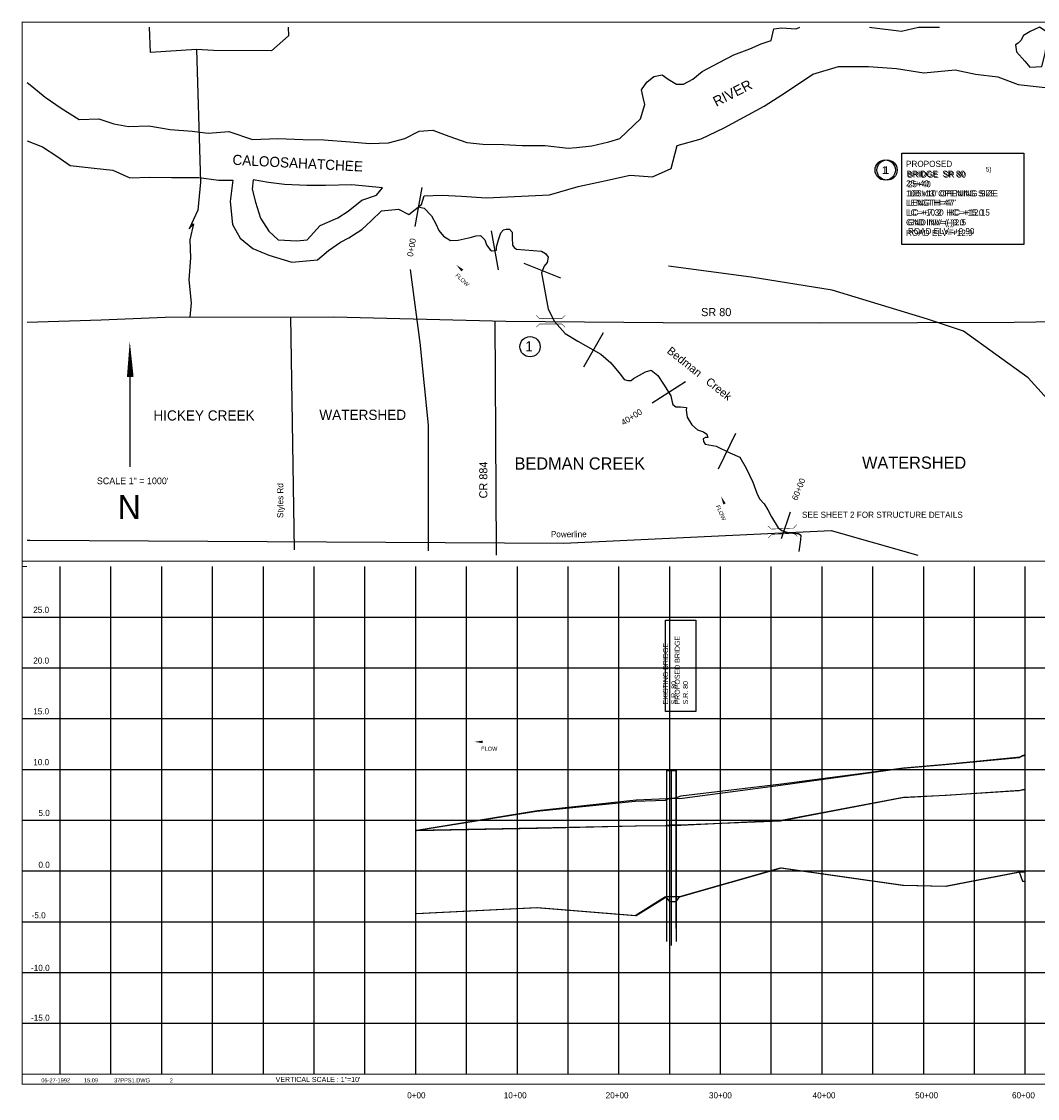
# Model space of a CAD drawing. Extents: x 298836 to 314846, y 856075 to 866795.
# Tile 1 of 2: x 298836 to 308836, y 856190 to 866795. Entities that reach past the tile are written whole.
import ezdxf
from ezdxf.enums import TextEntityAlignment as Align

# ---------------------------------------------------------------- set-up
doc = ezdxf.new("R2010")
doc.units = 0
doc.header["$LTSCALE"] = 800
for name, pattern in [('DASHED', [0]), ('DIVIDE', [0]), ('STREAM', [0])]:
    doc.linetypes.add(name, pattern=pattern)
doc.layers.get('0').update_dxf_attribs({"linetype": 'CONTINUOUS'})
for name, color, linetype in [('BORDER', 1, 'CONTINUOUS'), ('EXISTING', 7, 'CONTINUOUS'), ('GRID', 2, 'CONTINUOUS'), ('MAJROADS', 9, 'CONTINUOUS'), ('MINROADS', 7, 'CONTINUOUS'), ('POWERLINES', 14, 'DIVIDE'), ('PROPOSED', 7, 'CONTINUOUS'), ('STATIONS', 7, 'CONTINUOUS'), ('STRUCTTEXT', 7, 'CONTINUOUS'), ('STRUCTURES', 1, 'CONTINUOUS'), ('TEXT', 7, 'CONTINUOUS'), ('TRUNKS', 5, 'STREAM'), ('WATER', 4, 'CONTINUOUS'), ('WSHEDS', 3, 'CONTINUOUS')]:
    doc.layers.add(name, color=color, linetype=linetype)

# ---------------------------------------------------------------- blocks, each defined once
blk = doc.blocks.new('BRIDGE')
at = {"layer": 'STRUCTURES', "color": 0, "const_width": 20}
for points in [[(-234, -534), (-101, -402), (-101, 496), (-234, 629)], [(244, -534), (112, -402), (112, 496), (244, 629)]]:
    blk.add_lwpolyline(points, dxfattribs=at)
blk = doc.blocks.new('LOGON')
at = {"color": 0}
blk.add_attdef('DATE', text='', height=1, dxfattribs=at).set_placement((-1.87, 1.76), align=Align.RIGHT)
for tag, p in [('TIME', (1.56, 1.76)), ('DRAWING', (8.97, 1.76)), ('OPERATOR', (22.66, 1.76))]:
    blk.add_attdef(tag, p, '', height=1, dxfattribs=at)
blk = doc.blocks.new('FLARROW')
at = {"color": 0}
blk.add_lwpolyline([(-0.28, 0.019, 0, 0.05, 0), (-0.112, 0.019, 0, 0, -0.087559), (-0.012, 0.001, 0, 0, 0.245722), (0.075, 0.013, 0, 0, -0.309425), (0.212, 0.015, 0, 0, 0), (0.278, 0.013, 0, 0, 0)], format="xyseb", dxfattribs=at)
blk.add_text('FLOW', height=0.08, dxfattribs=at).set_placement((0.015, -0.157), align=Align.CENTER)

msp = doc.modelspace()

# ---------------------------------------------------------------- linework, layer by layer
at = {"layer": 'BORDER', "color": 0, "const_width": 10}
msp.add_lwpolyline([(298841, 856330), (314841, 856330), (314841, 866790), (298841, 866790)], close=True, dxfattribs=at)
for points in [[(298841, 861480), (314841, 861480)], [(298841, 861430), (298891, 861430)], [(298841, 856430), (314841, 856430)]]:
    msp.add_lwpolyline(points, dxfattribs=at)
at = {"layer": 'EXISTING', "color": 0}
msp.add_lwpolyline([(308716, 859575), (308710, 859575), (308666, 859552), (307936, 859480), (307516, 859444), (306316, 859285), (305326, 859168), (305280, 859149), (305233, 859142), (305186, 859139), (304886, 859126), (303916, 859022), (302726, 858830), (303916, 858853), (304886, 858873), (305186, 858877), (305233, 858879), (305280, 858880), (305326, 858882), (306316, 858931), (307516, 859156), (307936, 859178), (308666, 859225), (308710, 859233), (308716, 859235)], dxfattribs=at)
at = {"layer": 'EXISTING', "color": 0, "linetype": 'DASHED'}
for points in [[(305186, 857735), (305186, 859420), (305280, 859420), (305280, 857735)], [(302726, 858010), (303916, 858070), (304886, 857990), (305186, 858180), (305233, 858180), (305280, 858180), (305326, 858180), (306316, 858460), (307516, 858290), (307936, 858280), (308666, 858420), (308710, 858420), (308716, 858420)]]:
    msp.add_lwpolyline(points, dxfattribs=at)
at = {"layer": 'EXISTING', "color": 0}
msp.add_circle((307355, 865333), 100, dxfattribs=at)
at = {"layer": 'GRID', "color": 0}
for points in [[(299216, 856430), (299216, 861430)], [(299716, 856430), (299716, 861430)], [(300216, 856430), (300216, 861430)], [(300716, 856430), (300716, 861430)], [(301216, 856430), (301216, 861430)], [(301716, 856430), (301716, 861430)], [(302216, 856430), (302216, 861430)], [(302716, 856430), (302716, 861430)], [(303216, 856430), (303216, 861430)], [(303716, 856430), (303716, 861430)], [(304216, 856430), (304216, 861430)], [(304716, 856430), (304716, 861430)], [(305216, 856430), (305216, 861430)], [(305716, 856430), (305716, 861430)], [(306216, 856430), (306216, 861430)], [(306716, 856430), (306716, 861430)], [(307216, 856430), (307216, 861430)], [(307716, 856430), (307716, 861430)], [(308216, 856430), (308216, 861430)], [(308716, 856430), (308716, 861430)], [(298841, 860930), (314841, 860930)], [(298841, 860430), (314841, 860430)], [(298841, 859930), (314841, 859930)], [(298841, 859430), (314841, 859430)], [(298841, 858930), (314841, 858930)], [(298841, 858430), (314841, 858430)], [(298841, 857930), (314841, 857930)], [(298841, 857430), (314841, 857430)], [(298841, 856930), (314841, 856930)]]:
    msp.add_lwpolyline(points, dxfattribs=at)
at = {"layer": 'MAJROADS', "color": 0}
for points in [[(301461, 866740), (301463, 866656), (301295, 866507), (300725, 866511), (300557, 866521), (300105, 866491), (300095, 866740)], [(300557, 866521), (300598, 865213), (300571, 864937), (300485, 864753), (300485, 864753)], [(300485, 864753), (300528, 864803), (300493, 864644), (300500, 864468), (300482, 864251), (300505, 864024), (300492, 863885)], [(298891, 863834), (299620, 863857), (300249, 863884), (301909, 863887), (303602, 863846), (305152, 863833), (306703, 863827), (308606, 863835), (310308, 863862), (311700, 863892), (314698, 864064)], [(303495, 863849), (303507, 861591)], [(303507, 861591), (303507, 861540)]]:
    msp.add_lwpolyline(points, dxfattribs=at)
at = {"layer": 'MINROADS', "color": 0}
msp.add_lwpolyline([(301483, 863886), (301520, 861591)], dxfattribs=at)
at = {"layer": 'POWERLINES', "color": 0}
msp.add_lwpolyline([(298891, 861689), (298916, 861689), (304173, 861658), (306806, 861783), (307657, 861540)], dxfattribs=at)
at = {"layer": 'PROPOSED', "color": 0}
for points in [[(307500, 864600), (307500, 865500), (308700, 865500), (308700, 864600)], [(305473, 860000), (305173, 860000), (305173, 860900), (305473, 860900)]]:
    msp.add_lwpolyline(points, close=True, dxfattribs=at)
msp.add_lwpolyline([(308716, 859230), (308690, 859229), (308656, 859220), (307926, 859173), (307506, 859150), (306306, 858921), (305316, 858880), (305278, 858881), (305214, 858881), (305176, 858876), (304876, 858872), (303906, 858853), (302716, 858830), (303906, 859018), (304876, 859116), (305176, 859128), (305214, 859146), (305278, 859147), (305316, 859145), (306306, 859274), (307506, 859441), (307926, 859477), (308656, 859548), (308690, 859566), (308716, 859566)], dxfattribs=at)
at = {"layer": 'PROPOSED', "color": 0, "linetype": 'DASHED'}
for points in [[(305278, 857865), (305278, 859420), (305231, 859420), (305231, 857697)], [(302716, 858010), (303906, 858070), (304876, 857990), (305176, 858180), (305214, 858130), (305278, 858130), (305316, 858180), (306306, 858460), (307506, 858290), (307926, 858280), (308656, 858420), (308690, 858330), (308716, 858330)]]:
    msp.add_lwpolyline(points, dxfattribs=at)
at = {"layer": 'PROPOSED', "color": 0}
msp.add_circle((307337, 865333), 100, dxfattribs=at)
at = {"layer": 'STATIONS', "color": 0}
for p, q in [((302776, 865162), (302707, 864778)), ((303457, 864733), (303528, 864350)), ((304143, 864268), (303782, 864414)), ((304561, 863730), (304366, 863393)), ((305371, 863248), (305042, 863038)), ((305863, 862737), (305694, 862386)), ((306401, 861962), (306313, 861701))]:
    msp.add_line(p, q, dxfattribs=at)
at = {"layer": 'STRUCTTEXT', "color": 0}
msp.add_circle((303841, 863593), 100, dxfattribs=at)
at = {"layer": 'TEXT', "color": 0}
msp.add_line((299903, 863491), (299903, 862411), dxfattribs=at)
msp.add_lwpolyline([(299901, 863648, 0, 65.7, 0), (299906, 863296, 65.7, 65.7, 0)], format="xyseb", dxfattribs=at)
at = {"layer": 'TRUNKS', "color": 0}
msp.add_lwpolyline([(302741, 864970), (302798, 864959), (302870, 864883), (302915, 864804), (302943, 864736), (302989, 864683), (303059, 864639), (303134, 864643), (303252, 864669), (303311, 864686), (303355, 864688), (303397, 864644), (303414, 864596), (303449, 864548), (303466, 864537), (303512, 864545), (303512, 864578), (303532, 864646), (303554, 864714), (303581, 864744), (303605, 864751), (303640, 864751), (303664, 864720), (303664, 864665), (303670, 864593), (303685, 864569), (303709, 864555), (303955, 864533), (303992, 864510), (304018, 864475), (304011, 864423), (303980, 864386), (303954, 864320), (304020, 863963), (304083, 863842), (304188, 863724), (304313, 863649), (304538, 863519), (304636, 863433), (304732, 863319), (304769, 863270), (304804, 863259), (304835, 863261), (304861, 863279), (304977, 863346), (305032, 863361), (305100, 863311), (305154, 863225), (305228, 863109), (305241, 863047), (305246, 863023), (305276, 863001), (305322, 863001), (305381, 862994), (305379, 862968), (305388, 862900), (305433, 862823), (305490, 862773), (305547, 862755), (305582, 862733), (305590, 862700), (305569, 862698), (305544, 862685), (305547, 862659), (305564, 862634), (305673, 862612), (305807, 862548), (305907, 862504), (305968, 862396), (306033, 862258), (306075, 862151), (306101, 862094), (306147, 862045), (306181, 861986), (306218, 861916), (306282, 861808), (306319, 861784), (306378, 861764), (306454, 861753), (306483, 861753), (306505, 861737), (306502, 861691), (306487, 861575)], dxfattribs=at)
at = {"layer": 'WATER', "color": 0}
for points in [[(298891, 866194), (298936, 866160), (299069, 866051), (299227, 865941), (299402, 865831), (299595, 865838), (299745, 865787), (299888, 865761), (300089, 865768), (300298, 865733), (300515, 865715), (300674, 865697), (300875, 865712), (301109, 865635), (301360, 865642), (301603, 865632), (301812, 865631), (302072, 865612), (302264, 865594), (302449, 865601), (302608, 865642), (302751, 865717), (302885, 865724), (303043, 865665), (303219, 865605), (303378, 865587), (303579, 865586), (303763, 865576), (303989, 865575), (304215, 865548), (304299, 865556), (304449, 865572), (304617, 865612), (304726, 865645), (304929, 865837), (304972, 865979), (304956, 866047), (304939, 866122), (304990, 866197), (305058, 866255), (305141, 866271), (305200, 866229), (305283, 866178), (305350, 866178), (305443, 866228), (305535, 866302), (305703, 866393), (305846, 866468), (306006, 866525), (306115, 866575), (306216, 866608), (306241, 866725), (306317, 866733), (306459, 866723), (306497, 866740)], [(307181, 866740), (307205, 866735), (307497, 866700), (307665, 866740), (307866, 866739), (307870, 866740)], [(298891, 865619), (299041, 865562), (299183, 865469), (299316, 865376), (299550, 865350), (299735, 865332), (299902, 865255), (300094, 865263), (300312, 865261), (300580, 865260), (300773, 865233), (300915, 865233), (300889, 865023), (300913, 864797), (300987, 864662), (301112, 864561), (301271, 864493), (301497, 864425), (301748, 864448), (301858, 864540), (301975, 864623), (302059, 864664), (302186, 864747), (302278, 864831), (302379, 864930), (302547, 864946), (302647, 864895), (302774, 864995), (302799, 865079), (302975, 865086), (303168, 865076), (303411, 865058), (303687, 865073), (304031, 865088), (304316, 865170), (304543, 865219), (304828, 865284), (305045, 865266), (305230, 865349), (305290, 865575), (305525, 865640), (305752, 865748), (306147, 865963), (306366, 866104), (306626, 866278), (306878, 866352), (307171, 866351), (307448, 866332), (307716, 866289), (308026, 866320), (308227, 866277), (308444, 866251), (308645, 866174), (308913, 866147)]]:
    msp.add_lwpolyline(points, dxfattribs=at)
for points in [[(308856, 866740), (308764, 866698), (308697, 866657), (308671, 866607), (308646, 866582), (308620, 866565), (308628, 866498), (308712, 866406), (308761, 866347), (308879, 866354), (308913, 866480), (308931, 866614), (308923, 866697)], [(302388, 865159), (302086, 865187), (301827, 865180), (301643, 865181), (301425, 865191), (301266, 865209), (301115, 865235), (301106, 865143), (301139, 865017), (301188, 864858), (301271, 864732), (301362, 864647), (301547, 864637), (301647, 864645), (301774, 864787), (301950, 864861), (302051, 864927), (302186, 865035), (302329, 865084)]]:
    msp.add_lwpolyline(points, close=True, dxfattribs=at)
at = {"layer": 'WSHEDS', "color": 0}
msp.add_lwpolyline([(302843, 861583), (302843, 862809, 0.024922), (302843, 862819), (302764, 863603, 0.008221), (302764, 863607), (302664, 864355)], format="xyb", dxfattribs=at)
msp.add_lwpolyline([(311828, 861615), (311604, 861782), (311209, 862005), (310797, 862160), (310259, 862315), (309530, 862418), (308743, 863287), (308107, 863745), (307752, 863865), (306814, 864151), (306018, 864277), (305205, 864386)], dxfattribs=at)

# ---------------------------------------------------------------- block references
at = {"layer": 'STRUCTURES', "color": 0, "xscale": 0.24443221, "yscale": 0.24443221, "zscale": 0.24443221}
for p, rotation in [((304056, 863842), 90), ((306339, 861775), 92.689716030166)]:
    msp.add_blockref('BRIDGE', p, dxfattribs=dict(at, rotation=rotation))
at = {"layer": 'TEXT', "color": 0, "xscale": 40, "yscale": 40, "zscale": 40}
msp.add_blockref('LOGON', (299388, 856278), dxfattribs=at).add_auto_attribs({'DATE': '05-27-1992', 'TIME': '15:09', 'OPERATOR': '2', 'DRAWING': '37PPS1.DWG'})
at = {"layer": 'TRUNKS', "color": 0, "xscale": 500, "yscale": 500, "zscale": 500}
for p, rotation in [((303209, 864299), 317.0551405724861), ((305770, 861990), 294.7298172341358), ((303432, 859692), 0.01599302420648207)]:
    msp.add_blockref('FLARROW', p, dxfattribs=dict(at, rotation=rotation))

# ---------------------------------------------------------------- texts
at = {"layer": 'EXISTING', "color": 0}
for s, height, p in [('1', 75, (307321, 865294)), ('BRIDGE  SR 80', 60, (307557, 865258)), ('5)', 45, (308328, 865318)), ('25+40', 60, (307560, 865164)), ("105'x10' OPENING SIZE", 60, (307560, 865073)), ("LENGTH=47'", 60, (307560, 864982)), ('LC=+7.30  HC=+12.15', 60, (307560, 864885)), ('GND INV=(-)2.5', 60, (307560, 864788)), ('ROAD ELV=+9.90', 60, (307560, 864702))]:
    msp.add_text(s, height=height, dxfattribs=at).set_placement(p)
for s, p in [('EXISTING BRIDGE', (305200, 860070)), ('S.R. 80', (305281, 860070))]:
    msp.add_text(s, height=50, rotation=90, dxfattribs=at).set_placement(p)
at = {"layer": 'MAJROADS', "color": 0}
msp.add_text('SR 80', height=80, dxfattribs=at).set_placement((305525, 863894))
msp.add_text('CR 884', height=80, rotation=90, dxfattribs=at).set_placement((303421, 862099))
at = {"layer": 'MINROADS', "color": 0}
msp.add_text('Styles Rd', height=60, rotation=90, dxfattribs=at).set_placement((301412, 861906))
at = {"layer": 'POWERLINES', "color": 0}
msp.add_text('Powerline', height=60, dxfattribs=at).set_placement((304046, 861717))
at = {"layer": 'PROPOSED', "color": 0}
for s, height, p in [('PROPOSED', 60, (307542, 865364)), ('1', 75, (307303, 865294)), ('BRIDGE  SR 80', 60, (307547, 865267)), ('25+40', 60, (307542, 865172)), ("100'x13' OPENING SIZE", 60, (307542, 865073)), ("LENGTH=47'", 60, (307542, 864982)), ('LC=+10.2  HC=+15.0', 60, (307542, 864885)), ('GND INV=(-)3.0', 60, (307542, 864788)), ('ROAD ELV=+12.9', 60, (307542, 864684))]:
    msp.add_text(s, height=height, dxfattribs=at).set_placement(p)
for s, p in [('PROPOSED BRIDGE', (305315, 860070)), ('S.R. 80', (305396, 860070))]:
    msp.add_text(s, height=50, rotation=90, dxfattribs=at).set_placement(p)
at = {"layer": 'STATIONS', "color": 0}
for s, rotation, p in [('0+00', 79.7826, (302704, 864565)), ('40+00', 32.4711, (304857, 862875)), ('60+00', 68.179, (306512, 862178))]:
    msp.add_text(s, height=60, rotation=rotation, dxfattribs=at).set_placement(p, align=Align.CENTER)
at = {"layer": 'STRUCTTEXT', "color": 0}
msp.add_text('1', height=100, dxfattribs=at).set_placement((303794, 863547))
at = {"layer": 'TEXT', "color": 0}
for s, height, p in [('HICKEY CREEK', 100, (300134, 862866)), ('WATERSHED', 100, (301767, 862872)), ('BEDMAN CREEK', 120, (303689, 862383)), ('WATERSHED', 120, (307109, 862391)), ('SEE SHEET 2 FOR STRUCTURE DETAILS', 60, (306518, 861908)), ('25.0', 60, (298951, 860972)), ('20.0', 60, (298951, 860472)), ('15.0', 60, (298951, 859972)), ('10.0', 60, (298951, 859472)), ('5.0', 60, (299002, 858972)), ('0.0', 60, (299002, 858461)), ('-5.0', 60, (298935, 857964)), ('VERTICAL SCALE : 1"=10\'', 50, (301337, 856352))]:
    msp.add_text(s, height=height, dxfattribs=at).set_placement(p)
for s, height, p in [('SCALE 1" = 1000\'', 65.73, (299930, 862239)), ('N', 235, (299896, 861897)), ('-10.0', 60, (299021, 857446)), ('-15.0', 60, (299021, 856955)), ('0+00', 60, (302722, 856191)), ('10+00', 60, (303695, 856191)), ('20+00', 60, (304698, 856191)), ('30+00', 60, (305715, 856191)), ('40+00', 60, (306735, 856191)), ('50+00', 60, (307745, 856191)), ('60+00', 60, (308698, 856191))]:
    msp.add_text(s, height=height, dxfattribs=at).set_placement(p, align=Align.CENTER)
at = {"layer": 'WATER', "color": 0}
for s, height, rotation, p in [('RIVER', 100, 27, (305674, 865954)), ('CALOOSAHATCHEE', 100, 357, (300910, 865385)), ('Bedman   Creek', 80, 321.5089, (305182, 863538))]:
    msp.add_text(s, height=height, rotation=rotation, dxfattribs=at).set_placement(p)

doc.saveas('drawing.dxf')
